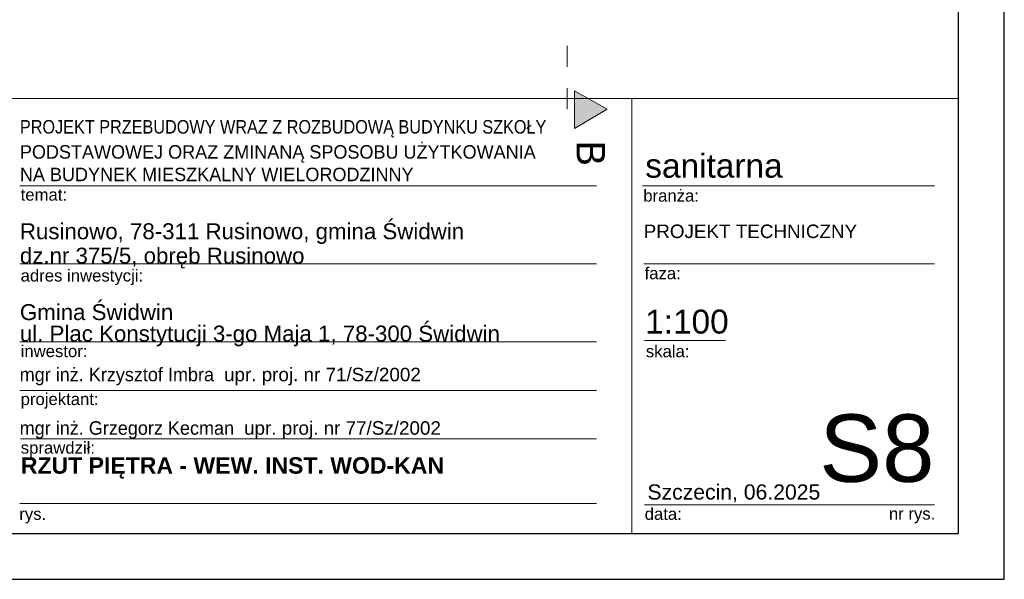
# Model space of a CAD drawing. Extents: x -220312 to -8310, y -91840 to 81907.
# Tile 68 of 128: x -171917 to -158770, y 21409 to 28880. Entities that reach past the tile are written whole.
import ezdxf

# ---------------------------------------------------------------- set-up
doc = ezdxf.new("R2010")
doc.units = 0
doc.header["$MEASUREMENT"] = 0
doc.linetypes.add('Dashed', pattern=[564.444447, 282.222223, -282.222223])
for name, color, linetype, lineweight in [('#ks', 34, 'Continuous', 30), ('ARCH TABELA_Nr_Pióra__1', 7, 'Continuous', 25), ('ARCH TABELA_Nr_Pióra__21', 7, 'Continuous', 9), ('ARCH TABELA_Nr_Pióra__7', 7, 'Continuous', 13), ('INWENT OPISY_Nr_Pióra__21', 7, 'Continuous', 9), ('INWENT OPISY_Nr_Pióra__41', 7, 'Continuous', 15), ('PODKŁAD', 252, 'Continuous', 35), ('RAMKA', 255, 'Continuous', 35)]:
    doc.layers.add(name, color=color, linetype=linetype, lineweight=lineweight)
doc.styles.add('GENERATED_STYLE_11', font='arialbd.ttf')
doc.styles.add('GENERATED_STYLE_6', font='txt')
doc.styles.add('GENERATED_STYLE_7', font='txt')
doc.styles.add('GENERATED_STYLE_9', font='arial.ttf')

# ---------------------------------------------------------------- blocks, each defined once
blk = doc.blocks.new('p1')
at = {"layer": 'INWENT OPISY_Nr_Pióra__21', "color": 252, "linetype": 'Continuous'}
blk.add_solid([(-164507, 27429), (-164507, 27929), (-164071, 27685)], dxfattribs=at)
at = {"layer": 'INWENT OPISY_Nr_Pióra__41', "color": 252, "linetype": 'Dashed'}
blk.add_line((-164607, 27685), (-164607, 28785), dxfattribs=at)
at = {"layer": 'INWENT OPISY_Nr_Pióra__41', "color": 252, "linetype": 'Continuous'}
for p, q in [((-164507, 27929), (-164071, 27685)), ((-164507, 27929), (-164507, 27429)), ((-164071, 27685), (-164507, 27429))]:
    blk.add_line(p, q, dxfattribs=at)
at = {"layer": 'INWENT OPISY_Nr_Pióra__21', "color": 252, "linetype": 'Continuous', "style": 'GENERATED_STYLE_6'}
blk.add_text('B', height=380, rotation=270, dxfattribs=at).set_placement((-164480, 27267))
blk = doc.blocks.new('A$C382C6C0C')
at = {"layer": '#ks', "color": 7, "lineweight": -3}
for p, q in [((3951.5, -2909), (3951.5, 61)), ((3890.5, -2848), (3890.5, 0)), ((0, -2848), (3890.5, -2848)), ((-248.5, -2909), (3951.5, -2909))]:
    blk.add_line(p, q, dxfattribs=at)
blk = doc.blocks.new('A$C689C700D')
at = {"layer": '#ks', "color": 1, "lineweight": 35, "xscale": 10, "yscale": 10, "zscale": 10}
blk.add_blockref('A$C382C6C0C', (-37653, 28364), dxfattribs=at)

msp = doc.modelspace()

# ---------------------------------------------------------------- linework, layer by layer
at = {"layer": 'ARCH TABELA_Nr_Pióra__21', "linetype": 'Continuous'}
for p, q in [((-176880, 27830), (-159380, 27830)), ((-163742, 27830), (-163742, 22019)), ((-159380, 27830), (-159380, 22019)), ((-171914, 26660), (-164215, 26660)), ((-163603, 26660), (-159703, 26660)), ((-171914, 25620), (-164215, 25620)), ((-163585, 25620), (-159703, 25620)), ((-163573, 24597), (-162494, 24597)), ((-171914, 24580), (-164215, 24580)), ((-171914, 23931), (-164215, 23931)), ((-171904, 23283), (-164215, 23283)), ((-171914, 22419), (-164215, 22419)), ((-163573, 22401), (-161292, 22401)), ((-161292, 22401), (-159703, 22401)), ((-159380, 22019), (-171987, 22019))]:
    msp.add_line(p, q, dxfattribs=at)

# ---------------------------------------------------------------- block references
at = {"layer": 'PODKŁAD'}
msp.add_blockref('p1', (0, 0), dxfattribs=at)
at = {"layer": 'RAMKA'}
msp.add_blockref('A$C689C700D', (-160632, 22135), dxfattribs=at)

# ---------------------------------------------------------------- texts
at = {"layer": 'ARCH TABELA_Nr_Pióra__1', "color": 7, "linetype": 'Continuous', "style": 'GENERATED_STYLE_7', "width": 0.9}
msp.add_text('PROJEKT PRZEBUDOWY WRAZ Z ROZBUDOWĄ BUDYNKU SZKOŁY', height=180, dxfattribs=at).set_placement((-171914, 27360))
at = {"layer": 'ARCH TABELA_Nr_Pióra__1', "color": 7, "linetype": 'Continuous', "style": 'GENERATED_STYLE_7'}
for s, p in [('PODSTAWOWEJ ORAZ ZMINANĄ SPOSOBU UŻYTKOWANIA', (-171914, 27025)), ('NA BUDYNEK MIESZKALNY WIELORODZINNY', (-171914, 26724))]:
    msp.add_text(s, height=180, dxfattribs=at).set_placement(p)
at = {"layer": 'ARCH TABELA_Nr_Pióra__1', "linetype": 'Continuous', "insert": (-171901, 23039), "char_height": 220, "attachment_point": 1, "style": 'GENERATED_STYLE_11'}
msp.add_mtext('RZUT PIĘTRA - WEW. INST. WOD-KAN', dxfattribs=at)
at = {"layer": 'ARCH TABELA_Nr_Pióra__21', "linetype": 'Continuous', "insert": (-171914, 24519), "char_height": 212.77, "attachment_point": 7, "line_spacing_factor": 0.807442, "style": 'GENERATED_STYLE_9'}
msp.add_mtext('{Gmina Świdwin\\Pul. Plac Konstytucji 3-go Maja 1, 78-300 Świdwin}', dxfattribs=at)
at = {"layer": 'ARCH TABELA_Nr_Pióra__7', "linetype": 'Continuous', "style": 'GENERATED_STYLE_9'}
for s, insert, char_height, attachment_point in [('sanitarna', (-163564, 27090), 319.2, 1), ('{temat:}', (-171904, 26624), 159.6, 1), ('{branża:}', (-163591, 26611), 159.6, 1), ('{adres inwestycji:}', (-171904, 25544), 159.58, 1), ('{faza:}', (-163573, 25575), 159.6, 1), ('{1:100}', (-163566, 25009), 319.2, 1), ('{inwestor:}', (-171904, 24535), 159.58, 1), ('{skala:}', (-163556, 24533), 159.6, 1), ('{projektant:}', (-171904, 23895), 159.58, 1), ('S8', (-159703, 23610), 900, 3), ('{sprawdził:}', (-171902, 23246), 159.58, 1), ('Szczecin, 06.2025', (-163535, 22676), 202.13, 1), ('{data:}', (-163572, 22362), 159.6, 1), ('{rys.}', (-171922, 22362), 159.6, 1), ('{nr rys.}', (-160311, 22365), 159.6, 1)]:
    msp.add_mtext(s, dxfattribs=dict(at, insert=insert, char_height=char_height, attachment_point=attachment_point))
for s, insert, char_height, attachment_point, line_spacing_factor in [('{Rusinowo, 78-311 Rusinowo, gmina Świdwin \\Pdz.nr 375/5, obręb Rusinowo}', (-171914, 25559), 212.77, 7, 0.918867), ('PROJEKT TECHNICZNY', (-163585, 26145), 180, 1, 0.923713)]:
    msp.add_mtext(s, dxfattribs=dict(at, insert=insert, char_height=char_height, attachment_point=attachment_point, line_spacing_factor=line_spacing_factor))
at = {"layer": 'ARCH TABELA_Nr_Pióra__7', "color": 0, "linetype": 'Continuous', "char_height": 180, "attachment_point": 1, "style": 'GENERATED_STYLE_7'}
for s, insert, width in [('mgr inż. Krzysztof Imbra  \\fArial|b0|i0|c238;upr. proj. nr 71/Sz/2002', (-171917, 24233), 7590.75), ('mgr inż. Grzegorz Kecman  \\fArial|b0|i0|c238;upr. proj. nr 77/Sz/2002', (-171917, 23519), 7371.6)]:
    msp.add_mtext(s, dxfattribs=dict(at, insert=insert, width=width))

doc.saveas('drawing.dxf')
